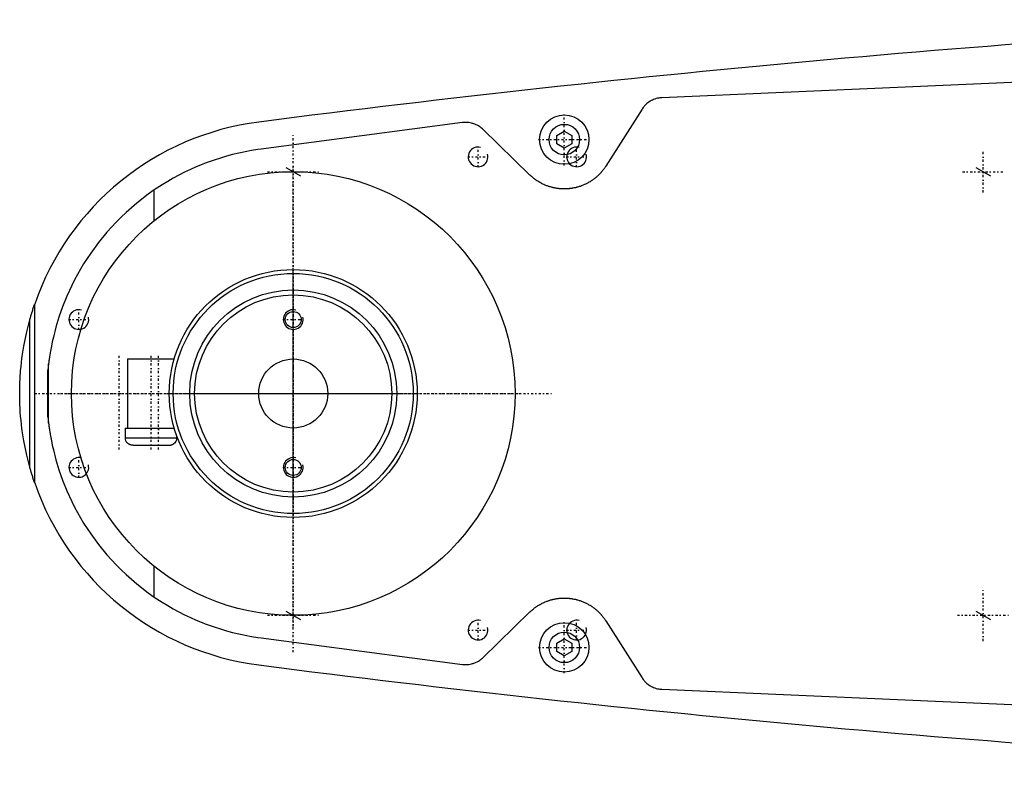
# Model space of a CAD drawing. Extents: x -706 to 186, y -120 to 120.
# Tile 1 of 5: x -706 to -506, y -76 to 76. Entities that reach past the tile are written whole.
import ezdxf

# ---------------------------------------------------------------- set-up
doc = ezdxf.new("R2010")
doc.units = 0
doc.linetypes.add('CENTER', pattern=[1.5, 0.45, -0.5, 0.05, -0.5])
for name, color, linetype in [('AM_0', 7, 'CONTINUOUS'), ('AM_10', 7, 'CONTINUOUS'), ('AM_7', 7, 'CENTER')]:
    doc.layers.add(name, color=color, linetype=linetype)

msp = doc.modelspace()

# ---------------------------------------------------------------- linework, layer by layer
at = {"layer": 'AM_0', "color": 7, "linetype": 'CONTINUOUS'}
for p, q in [((-345.22, 70), (-575.22, 60)), ((-579.22, 57.68), (-586.56, 46.13)), ((-615.65, 54.96), (-656.53, 49.57)), ((-601.96, 44.32), (-611.52, 53.59)), ((-596.5, 52.37), (-595, 53.23)), ((-596.5, 50.63), (-596.5, 52.37)), ((-595, 53.23), (-593.5, 52.37)), ((-593.5, 52.37), (-593.5, 50.63)), ((-595, 49.77), (-596.5, 50.63)), ((-593.5, 50.63), (-595, 49.77)), ((-678.19, 35.08), (-678.19, 41.3)), ((-702.45, -18.15), (-702.45, 18.15)), ((-703.45, -14.95), (-703.45, 14.95)), ((-699.63, 6.05), (-699.77, 4.76)), ((-699.63, -6.05), (-699.63, 6.05)), ((-683.65, 7), (-683.65, -7)), ((-683.65, 7), (-674.16, 7)), ((-699.77, -4.76), (-699.77, 4.76)), ((-699.77, -4.76), (-699.63, -6.05)), ((-684.1, -7), (-684.1, -9)), ((-684.1, -7), (-674.16, -7)), ((-684.1, -9), (-673.6, -9)), ((-673.6, -9), (-673.6, -8.69)), ((-683.72, -10), (-683.63, -10)), ((-682.49, -10.5), (-675.17, -10.5)), ((-674.07, -10), (-673.98, -10)), ((-678.19, -41.3), (-678.19, -35.08)), ((-611.52, -53.59), (-601.96, -44.32)), ((-586.56, -46.13), (-579.22, -57.68)), ((-656.53, -49.57), (-615.65, -54.96)), ((-596.5, -50.63), (-595, -49.77)), ((-595, -49.77), (-593.5, -50.63)), ((-596.5, -52.37), (-596.5, -50.63)), ((-593.5, -50.63), (-593.5, -52.37)), ((-595, -53.23), (-596.5, -52.37)), ((-593.5, -52.37), (-595, -53.23)), ((-575.22, -60), (-345.22, -70))]:
    msp.add_line(p, q, dxfattribs=at)
for points in [[(-575.22, 60, 0), (-575.34, 59.99, 0), (-575.6, 59.96, 0), (-575.85, 59.93, 0), (-575.98, 59.9, 0), (-576.11, 59.88, 0), (-576.37, 59.81, 0), (-576.62, 59.73, 0), (-576.87, 59.64, 0), (-577.12, 59.53, 0), (-577.36, 59.41, 0), (-577.48, 59.34, 0), (-577.59, 59.28, 0), (-577.82, 59.13, 0), (-578.04, 58.97, 0), (-578.24, 58.81, 0), (-578.44, 58.63, 0), (-578.63, 58.44, 0), (-578.72, 58.34, 0), (-578.81, 58.24, 0), (-578.98, 58.03, 0), (-579.14, 57.8, 0), (-579.22, 57.68, 0)], [(-611.52, 53.59, 0), (-611.61, 53.68, 0), (-611.81, 53.85, 0), (-612.01, 54.01, 0), (-612.11, 54.08, 0), (-612.22, 54.16, 0), (-612.44, 54.29, 0), (-612.66, 54.42, 0), (-612.89, 54.53, 0), (-613.13, 54.64, 0), (-613.37, 54.73, 0), (-613.49, 54.77, 0), (-613.61, 54.8, 0), (-613.85, 54.87, 0), (-614.09, 54.92, 0), (-614.34, 54.96, 0), (-614.58, 54.98, 0), (-614.82, 55, 0), (-614.94, 55, 0), (-615.05, 55, 0), (-615.29, 54.99, 0), (-615.53, 54.97, 0), (-615.65, 54.96, 0)], [(-656.53, 49.57, 0), (-657.18, 49.48, 0), (-658.46, 49.28, 0), (-659.75, 49.04, 0), (-660.38, 48.91, 0), (-661.02, 48.77, 0), (-662.29, 48.47, 0), (-663.54, 48.13, 0), (-664.79, 47.76, 0), (-666.03, 47.36, 0), (-667.25, 46.93, 0), (-667.86, 46.7, 0), (-668.47, 46.46, 0), (-669.67, 45.97, 0), (-670.86, 45.44, 0), (-672.03, 44.89, 0), (-673.19, 44.3, 0), (-674.33, 43.68, 0), (-674.89, 43.36, 0), (-675.45, 43.04, 0), (-676.56, 42.36, 0), (-677.65, 41.66, 0), (-678.19, 41.3, 0)], [(-586.56, 46.13, 0), (-586.61, 46.06, 0), (-586.71, 45.91, 0), (-586.81, 45.77, 0), (-586.86, 45.7, 0), (-586.91, 45.63, 0), (-587.01, 45.49, 0), (-587.12, 45.35, 0), (-587.22, 45.21, 0), (-587.33, 45.08, 0), (-587.44, 44.95, 0), (-587.5, 44.89, 0), (-587.55, 44.83, 0), (-587.67, 44.7, 0), (-587.78, 44.58, 0), (-587.9, 44.46, 0), (-588.01, 44.35, 0), (-588.13, 44.23, 0), (-588.19, 44.18, 0), (-588.25, 44.12, 0), (-588.37, 44.01, 0), (-588.5, 43.9, 0), (-588.56, 43.85, 0), (-588.62, 43.8, 0), (-588.75, 43.69, 0), (-588.88, 43.59, 0), (-588.95, 43.54, 0), (-589.02, 43.49, 0), (-589.15, 43.39, 0), (-589.29, 43.29, 0), (-589.43, 43.2, 0), (-589.57, 43.11, 0), (-589.71, 43.02, 0), (-589.78, 42.97, 0), (-589.85, 42.93, 0), (-589.99, 42.84, 0), (-590.14, 42.76, 0), (-590.29, 42.68, 0), (-590.43, 42.6, 0), (-590.58, 42.53, 0), (-590.66, 42.49, 0), (-590.73, 42.46, 0), (-590.89, 42.39, 0), (-591.04, 42.32, 0), (-591.19, 42.25, 0), (-591.35, 42.19, 0), (-591.5, 42.13, 0), (-591.58, 42.1, 0), (-591.66, 42.08, 0), (-591.81, 42.02, 0), (-591.97, 41.97, 0), (-592.13, 41.92, 0), (-592.29, 41.88, 0), (-592.44, 41.83, 0), (-592.52, 41.81, 0), (-592.6, 41.79, 0), (-592.76, 41.75, 0), (-592.92, 41.72, 0), (-593.08, 41.69, 0), (-593.24, 41.66, 0), (-593.4, 41.63, 0), (-593.48, 41.62, 0), (-593.56, 41.6, 0), (-593.71, 41.58, 0), (-593.87, 41.56, 0), (-593.95, 41.56, 0), (-594.03, 41.55, 0), (-594.19, 41.53, 0), (-594.34, 41.52, 0), (-594.42, 41.52, 0), (-594.5, 41.51, 0), (-594.65, 41.51, 0), (-594.81, 41.5, 0), (-594.96, 41.5, 0), (-595.11, 41.5, 0), (-595.27, 41.5, 0), (-595.34, 41.51, 0), (-595.42, 41.51, 0), (-595.58, 41.52, 0), (-595.73, 41.53, 0), (-595.89, 41.54, 0), (-596.05, 41.55, 0), (-596.2, 41.57, 0), (-596.28, 41.58, 0), (-596.36, 41.59, 0), (-596.52, 41.62, 0), (-596.68, 41.64, 0), (-596.84, 41.67, 0), (-596.99, 41.7, 0), (-597.15, 41.73, 0), (-597.23, 41.75, 0), (-597.31, 41.77, 0), (-597.47, 41.81, 0), (-597.63, 41.85, 0), (-597.78, 41.9, 0), (-597.94, 41.94, 0), (-598.1, 41.99, 0), (-598.18, 42.02, 0), (-598.25, 42.04, 0), (-598.41, 42.1, 0), (-598.56, 42.16, 0), (-598.72, 42.22, 0), (-598.87, 42.28, 0), (-599.02, 42.35, 0), (-599.1, 42.38, 0), (-599.18, 42.41, 0), (-599.33, 42.48, 0), (-599.47, 42.56, 0), (-599.55, 42.59, 0), (-599.62, 42.63, 0), (-599.77, 42.71, 0), (-599.91, 42.79, 0), (-599.99, 42.83, 0), (-600.06, 42.87, 0), (-600.2, 42.96, 0), (-600.34, 43.05, 0), (-600.48, 43.14, 0), (-600.62, 43.23, 0), (-600.76, 43.32, 0), (-600.83, 43.37, 0), (-600.89, 43.42, 0), (-601.03, 43.52, 0), (-601.16, 43.62, 0), (-601.29, 43.72, 0), (-601.41, 43.83, 0), (-601.54, 43.93, 0), (-601.6, 43.99, 0), (-601.66, 44.04, 0), (-601.78, 44.15, 0), (-601.9, 44.26, 0), (-601.96, 44.32, 0)], [(-678.19, 41.3, 0), (-679.41, 40.44, 0), (-681.74, 38.64, 0), (-683.91, 36.74, 0), (-684.94, 35.76, 0), (-685.93, 34.77, 0), (-687.8, 32.72, 0), (-689.52, 30.63, 0), (-691.09, 28.48, 0), (-692.52, 26.31, 0), (-693.8, 24.12, 0), (-694.38, 23.03, 0), (-694.93, 21.93, 0), (-695.93, 19.76, 0), (-696.8, 17.6, 0), (-697.54, 15.49, 0), (-698.16, 13.43, 0), (-698.67, 11.45, 0), (-698.88, 10.51, 0), (-699.07, 9.59, 0), (-699.26, 8.57, 0), (-699.31, 8.3, 0), (-699.35, 8.03, 0), (-699.37, 7.89, 0), (-699.39, 7.76, 0), (-699.43, 7.51, 0), (-699.47, 7.26, 0), (-699.5, 7.03, 0), (-699.53, 6.81, 0), (-699.56, 6.6, 0), (-699.58, 6.5, 0), (-699.59, 6.41, 0), (-699.61, 6.25, 0), (-699.63, 6.11, 0), (-699.63, 6.05, 0)], [(-703.45, 14.95, 0), (-703.45, 14.95, 0), (-703.45, 14.95, 0), (-703.45, 14.95, 0), (-703.45, 14.95, 0), (-703.45, 14.95, 0), (-703.45, 14.95, 0), (-703.45, 14.95, 0), (-703.45, 14.95, 0), (-703.45, 14.95, 0), (-703.45, 14.95, 0), (-703.45, 14.95, 0), (-703.45, 14.96, 0), (-703.45, 14.96, 0), (-703.45, 14.96, 0), (-703.45, 14.96, 0), (-703.45, 14.96, 0), (-703.44, 14.96, 0), (-703.44, 14.96, 0), (-703.44, 14.97, 0), (-703.44, 14.97, 0), (-703.44, 14.97, 0), (-703.44, 14.97, 0), (-703.44, 14.97, 0), (-703.44, 14.97, 0), (-703.44, 14.98, 0), (-703.44, 14.98, 0), (-703.44, 14.98, 0), (-703.44, 14.98, 0), (-703.44, 14.98, 0), (-703.44, 14.99, 0), (-703.44, 14.99, 0), (-703.44, 14.99, 0), (-703.44, 14.99, 0), (-703.44, 15, 0), (-703.43, 15, 0), (-703.43, 15, 0), (-703.43, 15.01, 0), (-703.43, 15.03, 0), (-703.42, 15.05, 0), (-703.41, 15.07, 0), (-703.41, 15.09, 0), (-703.41, 15.1, 0), (-703.4, 15.12, 0), (-703.39, 15.15, 0), (-703.39, 15.17, 0), (-703.38, 15.2, 0), (-703.37, 15.23, 0), (-703.37, 15.24, 0), (-703.36, 15.26, 0), (-703.35, 15.28, 0), (-703.35, 15.31, 0), (-703.34, 15.33, 0), (-703.34, 15.34, 0), (-703.33, 15.37, 0), (-703.32, 15.4, 0), (-703.32, 15.41, 0), (-703.31, 15.43, 0), (-703.3, 15.46, 0), (-703.3, 15.49, 0), (-703.27, 15.59, 0), (-703.21, 15.76, 0), (-703.16, 15.94, 0), (-703.1, 16.13, 0), (-703.05, 16.32, 0), (-703.02, 16.41, 0), (-702.99, 16.51, 0), (-702.93, 16.71, 0), (-702.86, 16.9, 0), (-702.8, 17.1, 0), (-702.74, 17.29, 0), (-702.67, 17.49, 0), (-702.64, 17.58, 0), (-702.61, 17.68, 0), (-702.54, 17.87, 0), (-702.48, 18.05, 0), (-702.45, 18.15, 0)], [(-705.5, 0, 0), (-705.5, 0.01, 0), (-705.5, 0.04, 0), (-705.5, 0.06, 0), (-705.5, 0.07, 0), (-705.5, 0.08, 0), (-705.5, 0.11, 0), (-705.5, 0.13, 0), (-705.5, 0.15, 0), (-705.5, 0.18, 0), (-705.5, 0.2, 0), (-705.5, 0.21, 0), (-705.5, 0.22, 0), (-705.5, 0.25, 0), (-705.5, 0.27, 0), (-705.5, 0.29, 0), (-705.5, 0.32, 0), (-705.5, 0.34, 0), (-705.5, 0.35, 0), (-705.5, 0.36, 0), (-705.5, 0.39, 0), (-705.5, 0.41, 0), (-705.5, 0.42, 0), (-705.5, 0.43, 0), (-705.5, 0.46, 0), (-705.5, 0.48, 0), (-705.5, 0.49, 0), (-705.5, 0.5, 0), (-705.5, 0.53, 0), (-705.5, 0.55, 0), (-705.5, 0.57, 0), (-705.5, 0.6, 0), (-705.5, 0.62, 0), (-705.5, 0.63, 0), (-705.5, 0.64, 0), (-705.5, 0.67, 0), (-705.5, 0.69, 0), (-705.5, 0.71, 0), (-705.5, 0.74, 0), (-705.49, 0.76, 0), (-705.49, 0.77, 0), (-705.49, 0.78, 0), (-705.49, 0.81, 0), (-705.49, 0.83, 0), (-705.49, 0.85, 0), (-705.49, 0.88, 0), (-705.49, 0.9, 0), (-705.49, 0.91, 0), (-705.49, 0.92, 0), (-705.49, 0.95, 0), (-705.49, 0.97, 0), (-705.49, 1.05, 0), (-705.49, 1.19, 0), (-705.49, 1.26, 0), (-705.48, 1.33, 0), (-705.48, 1.47, 0), (-705.48, 1.61, 0), (-705.47, 1.75, 0), (-705.47, 1.89, 0), (-705.46, 2.03, 0), (-705.46, 2.1, 0), (-705.46, 2.17, 0), (-705.45, 2.31, 0), (-705.45, 2.45, 0), (-705.44, 2.52, 0), (-705.44, 2.59, 0), (-705.43, 2.73, 0), (-705.43, 2.87, 0), (-705.42, 2.94, 0), (-705.42, 3.01, 0), (-705.41, 3.15, 0), (-705.4, 3.29, 0), (-705.39, 3.43, 0), (-705.39, 3.57, 0), (-705.38, 3.71, 0), (-705.37, 3.78, 0), (-705.37, 3.85, 0), (-705.36, 3.99, 0), (-705.35, 4.13, 0), (-705.31, 4.62, 0), (-705.23, 5.46, 0), (-705.14, 6.29, 0), (-705.04, 7.13, 0), (-704.99, 7.54, 0), (-704.93, 7.96, 0), (-704.8, 8.79, 0), (-704.66, 9.62, 0), (-704.07, 12.5, 0), (-703.45, 14.95, 0)], [(-703.45, -14.95, 0), (-704.07, -12.5, 0), (-704.66, -9.62, 0), (-704.8, -8.79, 0), (-704.93, -7.96, 0), (-704.99, -7.54, 0), (-705.04, -7.13, 0), (-705.14, -6.29, 0), (-705.23, -5.46, 0), (-705.31, -4.62, 0), (-705.37, -3.78, 0), (-705.4, -3.29, 0), (-705.41, -3.15, 0), (-705.42, -3.01, 0), (-705.42, -2.94, 0), (-705.43, -2.87, 0), (-705.43, -2.73, 0), (-705.44, -2.59, 0), (-705.44, -2.52, 0), (-705.45, -2.45, 0), (-705.45, -2.31, 0), (-705.46, -2.17, 0), (-705.46, -2.1, 0), (-705.46, -2.03, 0), (-705.47, -1.89, 0), (-705.47, -1.75, 0), (-705.48, -1.61, 0), (-705.48, -1.47, 0), (-705.48, -1.33, 0), (-705.49, -1.26, 0), (-705.49, -1.19, 0), (-705.49, -1.05, 0), (-705.49, -0.91, 0), (-705.49, -0.83, 0), (-705.49, -0.81, 0), (-705.49, -0.78, 0), (-705.49, -0.77, 0), (-705.49, -0.76, 0), (-705.5, -0.74, 0), (-705.5, -0.71, 0), (-705.5, -0.69, 0), (-705.5, -0.67, 0), (-705.5, -0.64, 0), (-705.5, -0.63, 0), (-705.5, -0.62, 0), (-705.5, -0.6, 0), (-705.5, -0.57, 0), (-705.5, -0.55, 0), (-705.5, -0.53, 0), (-705.5, -0.5, 0), (-705.5, -0.49, 0), (-705.5, -0.48, 0), (-705.5, -0.46, 0), (-705.5, -0.43, 0), (-705.5, -0.42, 0), (-705.5, -0.41, 0), (-705.5, -0.39, 0), (-705.5, -0.36, 0), (-705.5, -0.35, 0), (-705.5, -0.34, 0), (-705.5, -0.32, 0), (-705.5, -0.29, 0), (-705.5, -0.27, 0), (-705.5, -0.25, 0), (-705.5, -0.22, 0), (-705.5, -0.21, 0), (-705.5, -0.2, 0), (-705.5, -0.18, 0), (-705.5, -0.15, 0), (-705.5, -0.13, 0), (-705.5, -0.11, 0), (-705.5, -0.08, 0), (-705.5, -0.07, 0), (-705.5, -0.06, 0), (-705.5, -0.04, 0), (-705.5, -0.01, 0), (-705.5, 0, 0)], [(-699.63, -6.05, 0), (-699.63, -6.11, 0), (-699.61, -6.25, 0), (-699.59, -6.41, 0), (-699.58, -6.5, 0), (-699.56, -6.6, 0), (-699.53, -6.81, 0), (-699.5, -7.03, 0), (-699.47, -7.26, 0), (-699.43, -7.51, 0), (-699.39, -7.76, 0), (-699.37, -7.89, 0), (-699.35, -8.03, 0), (-699.31, -8.3, 0), (-699.26, -8.57, 0), (-699.07, -9.59, 0), (-698.88, -10.51, 0), (-698.67, -11.45, 0), (-698.16, -13.43, 0), (-697.54, -15.49, 0), (-696.8, -17.6, 0), (-695.93, -19.76, 0), (-694.93, -21.93, 0), (-694.38, -23.03, 0), (-693.8, -24.12, 0), (-692.52, -26.31, 0), (-691.09, -28.48, 0), (-689.52, -30.63, 0), (-687.8, -32.72, 0), (-685.93, -34.77, 0), (-684.94, -35.76, 0), (-683.91, -36.74, 0), (-681.74, -38.64, 0), (-679.41, -40.44, 0), (-678.19, -41.3, 0)], [(-682.49, -10.5, 0), (-682.52, -10.5, 0), (-682.59, -10.5, 0), (-682.67, -10.49, 0), (-682.7, -10.49, 0), (-682.74, -10.48, 0), (-682.81, -10.47, 0), (-682.88, -10.45, 0), (-682.95, -10.43, 0), (-683.02, -10.41, 0), (-683.08, -10.38, 0), (-683.12, -10.37, 0), (-683.15, -10.36, 0), (-683.21, -10.33, 0), (-683.27, -10.29, 0), (-683.34, -10.25, 0), (-683.4, -10.21, 0), (-683.46, -10.17, 0), (-683.48, -10.14, 0), (-683.51, -10.12, 0), (-683.56, -10.07, 0), (-683.61, -10.03, 0), (-683.63, -10, 0)], [(-675.21, -10.5, 0), (-675.18, -10.5, 0), (-675.11, -10.5, 0), (-675.03, -10.49, 0), (-675, -10.49, 0), (-674.96, -10.48, 0), (-674.89, -10.47, 0), (-674.82, -10.45, 0), (-674.75, -10.43, 0), (-674.68, -10.41, 0), (-674.62, -10.38, 0), (-674.58, -10.37, 0), (-674.55, -10.36, 0), (-674.49, -10.33, 0), (-674.43, -10.29, 0), (-674.36, -10.25, 0), (-674.3, -10.21, 0), (-674.24, -10.17, 0), (-674.22, -10.14, 0), (-674.19, -10.12, 0), (-674.14, -10.07, 0), (-674.09, -10.03, 0), (-674.07, -10, 0)], [(-674.07, -10, 0), (-674.07, -10.01, 0), (-674.09, -10.02, 0), (-674.1, -10.04, 0), (-674.11, -10.04, 0), (-674.11, -10.05, 0), (-674.13, -10.06, 0), (-674.14, -10.08, 0), (-674.15, -10.09, 0), (-674.17, -10.1, 0), (-674.18, -10.12, 0), (-674.19, -10.12, 0), (-674.2, -10.13, 0), (-674.21, -10.14, 0), (-674.23, -10.15, 0), (-674.25, -10.17, 0), (-674.26, -10.18, 0), (-674.28, -10.19, 0), (-674.29, -10.2, 0), (-674.29, -10.2, 0), (-674.31, -10.22, 0), (-674.33, -10.23, 0), (-674.34, -10.23, 0)], [(-702.45, -18.15, 0), (-702.48, -18.05, 0), (-702.54, -17.87, 0), (-702.61, -17.68, 0), (-702.64, -17.58, 0), (-702.67, -17.49, 0), (-702.74, -17.29, 0), (-702.8, -17.1, 0), (-702.86, -16.9, 0), (-702.93, -16.71, 0), (-702.99, -16.51, 0), (-703.02, -16.41, 0), (-703.05, -16.32, 0), (-703.1, -16.13, 0), (-703.16, -15.94, 0), (-703.21, -15.76, 0), (-703.27, -15.59, 0), (-703.3, -15.49, 0), (-703.3, -15.46, 0), (-703.31, -15.43, 0), (-703.32, -15.41, 0), (-703.32, -15.4, 0), (-703.33, -15.37, 0), (-703.34, -15.34, 0), (-703.34, -15.33, 0), (-703.35, -15.31, 0), (-703.35, -15.28, 0), (-703.36, -15.26, 0), (-703.37, -15.24, 0), (-703.37, -15.23, 0), (-703.38, -15.2, 0), (-703.39, -15.17, 0), (-703.39, -15.15, 0), (-703.4, -15.12, 0), (-703.41, -15.1, 0), (-703.41, -15.09, 0), (-703.41, -15.07, 0), (-703.42, -15.05, 0), (-703.43, -15.03, 0), (-703.43, -15.01, 0), (-703.43, -15, 0), (-703.43, -15, 0), (-703.44, -15, 0), (-703.44, -14.99, 0), (-703.44, -14.99, 0), (-703.44, -14.99, 0), (-703.44, -14.99, 0), (-703.44, -14.98, 0), (-703.44, -14.98, 0), (-703.44, -14.98, 0), (-703.44, -14.98, 0), (-703.44, -14.98, 0), (-703.44, -14.97, 0), (-703.44, -14.97, 0), (-703.44, -14.97, 0), (-703.44, -14.97, 0), (-703.44, -14.97, 0), (-703.44, -14.97, 0), (-703.44, -14.96, 0), (-703.44, -14.96, 0), (-703.45, -14.96, 0), (-703.45, -14.96, 0), (-703.45, -14.96, 0), (-703.45, -14.96, 0), (-703.45, -14.96, 0), (-703.45, -14.95, 0), (-703.45, -14.95, 0), (-703.45, -14.95, 0), (-703.45, -14.95, 0), (-703.45, -14.95, 0), (-703.45, -14.95, 0), (-703.45, -14.95, 0), (-703.45, -14.95, 0), (-703.45, -14.95, 0), (-703.45, -14.95, 0), (-703.45, -14.95, 0), (-703.45, -14.95, 0)], [(-678.19, -41.3, 0), (-677.65, -41.66, 0), (-676.56, -42.36, 0), (-675.45, -43.04, 0), (-674.89, -43.36, 0), (-674.33, -43.68, 0), (-673.19, -44.3, 0), (-672.03, -44.89, 0), (-670.86, -45.44, 0), (-669.67, -45.97, 0), (-668.47, -46.46, 0), (-667.86, -46.7, 0), (-667.25, -46.93, 0), (-666.03, -47.36, 0), (-664.79, -47.76, 0), (-663.54, -48.13, 0), (-662.29, -48.47, 0), (-661.02, -48.77, 0), (-660.38, -48.91, 0), (-659.75, -49.04, 0), (-658.46, -49.28, 0), (-657.18, -49.48, 0), (-656.53, -49.57, 0)], [(-601.96, -44.32, 0), (-601.9, -44.26, 0), (-601.78, -44.15, 0), (-601.66, -44.04, 0), (-601.6, -43.99, 0), (-601.54, -43.93, 0), (-601.41, -43.82, 0), (-601.28, -43.72, 0), (-601.15, -43.62, 0), (-601.02, -43.51, 0), (-600.89, -43.42, 0), (-600.82, -43.37, 0), (-600.75, -43.32, 0), (-600.61, -43.22, 0), (-600.48, -43.13, 0), (-600.34, -43.04, 0), (-600.19, -42.95, 0), (-600.05, -42.87, 0), (-599.98, -42.83, 0), (-599.91, -42.79, 0), (-599.76, -42.71, 0), (-599.61, -42.63, 0), (-599.54, -42.59, 0), (-599.47, -42.55, 0), (-599.32, -42.48, 0), (-599.17, -42.41, 0), (-599.09, -42.38, 0), (-599.02, -42.34, 0), (-598.86, -42.28, 0), (-598.71, -42.21, 0), (-598.56, -42.15, 0), (-598.4, -42.1, 0), (-598.25, -42.04, 0), (-598.17, -42.02, 0), (-598.09, -41.99, 0), (-597.94, -41.94, 0), (-597.78, -41.89, 0), (-597.62, -41.85, 0), (-597.46, -41.81, 0), (-597.31, -41.77, 0), (-597.23, -41.75, 0), (-597.15, -41.73, 0), (-596.99, -41.7, 0), (-596.83, -41.67, 0), (-596.67, -41.64, 0), (-596.52, -41.62, 0), (-596.36, -41.59, 0), (-596.28, -41.58, 0), (-596.2, -41.57, 0), (-596.04, -41.55, 0), (-595.89, -41.54, 0), (-595.73, -41.53, 0), (-595.57, -41.52, 0), (-595.42, -41.51, 0), (-595.34, -41.51, 0), (-595.26, -41.5, 0), (-595.11, -41.5, 0), (-594.96, -41.5, 0), (-594.8, -41.5, 0), (-594.65, -41.51, 0), (-594.5, -41.51, 0), (-594.42, -41.52, 0), (-594.34, -41.52, 0), (-594.18, -41.53, 0), (-594.03, -41.55, 0), (-593.95, -41.56, 0), (-593.87, -41.56, 0), (-593.71, -41.58, 0), (-593.55, -41.61, 0), (-593.47, -41.62, 0), (-593.39, -41.63, 0), (-593.24, -41.66, 0), (-593.08, -41.69, 0), (-592.92, -41.72, 0), (-592.76, -41.75, 0), (-592.6, -41.79, 0), (-592.52, -41.81, 0), (-592.44, -41.83, 0), (-592.29, -41.88, 0), (-592.13, -41.92, 0), (-591.97, -41.97, 0), (-591.81, -42.02, 0), (-591.66, -42.08, 0), (-591.58, -42.1, 0), (-591.5, -42.13, 0), (-591.35, -42.19, 0), (-591.19, -42.25, 0), (-591.04, -42.32, 0), (-590.89, -42.38, 0), (-590.74, -42.45, 0), (-590.66, -42.49, 0), (-590.59, -42.53, 0), (-590.44, -42.6, 0), (-590.29, -42.68, 0), (-590.14, -42.76, 0), (-590, -42.84, 0), (-589.85, -42.93, 0), (-589.78, -42.97, 0), (-589.71, -43.01, 0), (-589.57, -43.1, 0), (-589.43, -43.2, 0), (-589.29, -43.29, 0), (-589.15, -43.39, 0), (-589.02, -43.49, 0), (-588.95, -43.54, 0), (-588.88, -43.59, 0), (-588.75, -43.69, 0), (-588.62, -43.8, 0), (-588.56, -43.85, 0), (-588.5, -43.9, 0), (-588.37, -44.01, 0), (-588.25, -44.12, 0), (-588.19, -44.18, 0), (-588.13, -44.24, 0), (-588.01, -44.35, 0), (-587.89, -44.47, 0), (-587.77, -44.59, 0), (-587.66, -44.71, 0), (-587.55, -44.83, 0), (-587.49, -44.89, 0), (-587.44, -44.96, 0), (-587.33, -45.08, 0), (-587.22, -45.22, 0), (-587.12, -45.35, 0), (-587.01, -45.49, 0), (-586.91, -45.63, 0), (-586.86, -45.7, 0), (-586.81, -45.77, 0), (-586.71, -45.91, 0), (-586.61, -46.06, 0), (-586.56, -46.13, 0)], [(-615.65, -54.96, 0), (-615.53, -54.97, 0), (-615.29, -54.99, 0), (-615.05, -55, 0), (-614.94, -55, 0), (-614.82, -55, 0), (-614.58, -54.98, 0), (-614.34, -54.96, 0), (-614.09, -54.92, 0), (-613.85, -54.87, 0), (-613.61, -54.8, 0), (-613.49, -54.77, 0), (-613.37, -54.73, 0), (-613.13, -54.64, 0), (-612.89, -54.53, 0), (-612.66, -54.42, 0), (-612.44, -54.29, 0), (-612.22, -54.16, 0), (-612.11, -54.08, 0), (-612.01, -54.01, 0), (-611.81, -53.85, 0), (-611.61, -53.68, 0), (-611.52, -53.59, 0)], [(-579.22, -57.68, 0), (-579.14, -57.8, 0), (-578.98, -58.03, 0), (-578.81, -58.24, 0), (-578.72, -58.34, 0), (-578.63, -58.44, 0), (-578.44, -58.63, 0), (-578.24, -58.81, 0), (-578.04, -58.97, 0), (-577.82, -59.13, 0), (-577.59, -59.28, 0), (-577.47, -59.34, 0), (-577.36, -59.41, 0), (-577.12, -59.53, 0), (-576.87, -59.64, 0), (-576.62, -59.73, 0), (-576.37, -59.81, 0), (-576.11, -59.88, 0), (-575.98, -59.9, 0), (-575.85, -59.93, 0), (-575.6, -59.96, 0), (-575.34, -59.99, 0), (-575.22, -60, 0)]]:
    msp.add_polyline3d(points, dxfattribs=at)
for centre, radius in [((-595, 51.5), 5), ((-595, 51.5), 3.1), ((-650, 0), 45), ((-650, 0), 25.15), ((-650, 0), 24.35), ((-650, 0), 21), ((-650, 0), 20), ((-650, 15), 1.62), ((-650, 0), 7), ((-650, -15), 1.62), ((-595, -51.5), 5), ((-595, -51.5), 3.1)]:
    msp.add_circle(centre, radius, dxfattribs=at)
for centre, radius, start, end in [((-273.05, -2920.27), 3000, 92.92082, 97.35313), ((-650, 0), 55.5, 97.2532, 160.9168), ((-682.6, -9), 1.5, 180, 221.8103), ((-675.1, -9), 1.5, 318.1897, 0), ((-650, 0), 55.5, 199.0832, 262.7468), ((-273.05, 2920.27), 3000, 262.64687, 267.07918)]:
    msp.add_arc(centre, radius, start, end, dxfattribs=at)
at = {"layer": 'AM_10', "color": 7, "linetype": 'CONTINUOUS'}
for p, q in [((-651.5, 45.87), (-648.5, 44.13)), ((-511.5, 45.87), (-508.5, 44.13)), ((-651.5, -44.13), (-648.5, -45.87)), ((-511.5, -44.13), (-508.5, -45.87))]:
    msp.add_line(p, q, dxfattribs=at)
for centre in [(-612.5, 48), (-592.5, 48), (-693.5, 15), (-650, 15), (-693.5, -15), (-650, -15), (-612.5, -48), (-592.5, -48)]:
    msp.add_arc(centre, 2, 75, 15, dxfattribs=at)
at = {"layer": 'AM_7', "color": 4, "linetype": 'CENTER'}
for p, q in [((-595, 46.25), (-595, 56.75)), ((-650, -52.5), (-650, 52.5)), ((-612.5, 45.9), (-612.5, 50.1)), ((-600.25, 51.5), (-589.75, 51.5)), ((-592.5, 45.9), (-592.5, 50.1)), ((-614.6, 48), (-610.4, 48)), ((-594.6, 48), (-590.4, 48)), ((-510, 40.8), (-510, 49.2)), ((-650, -47.25), (-650, 47.25)), ((-655.25, 45), (-644.75, 45)), ((-514.2, 45), (-505.8, 45)), ((-650, -32.39), (-650, 32.39)), ((-650, -25.38), (-650, 25.38)), ((-650, -24.83), (-650, 24.83)), ((-650, -22.05), (-650, 22.05)), ((-693.5, 12.9), (-693.5, 17.1)), ((-695.6, 15), (-691.4, 15)), ((-652.1, 15), (-647.9, 15)), ((-685.35, -11.38), (-685.35, 7.87)), ((-678.85, -11.38), (-678.85, 7.87)), ((-678.85, -11.38), (-678.85, 7.87)), ((-677.35, -11.38), (-677.35, 7.87)), ((-702.5, 0), (-597.5, 0)), ((-682.39, 0), (-617.61, 0)), ((-697.25, 0), (-602.75, 0)), ((-675.38, 0), (-624.62, 0)), ((-674.83, 0), (-625.17, 0)), ((-672.05, 0), (-627.95, 0)), ((-693.5, -17.1), (-693.5, -12.9)), ((-695.6, -15), (-691.4, -15)), ((-652.1, -15), (-647.9, -15)), ((-510, -50.25), (-510, -39.75)), ((-655.25, -45), (-644.75, -45)), ((-612.5, -50.1), (-612.5, -45.9)), ((-592.5, -50.1), (-592.5, -45.9)), ((-515.25, -45), (-504.75, -45)), ((-595, -56.75), (-595, -46.25)), ((-614.6, -48), (-610.4, -48)), ((-594.6, -48), (-590.4, -48)), ((-600.25, -51.5), (-589.75, -51.5))]:
    msp.add_line(p, q, dxfattribs=at)

doc.saveas('drawing.dxf')
